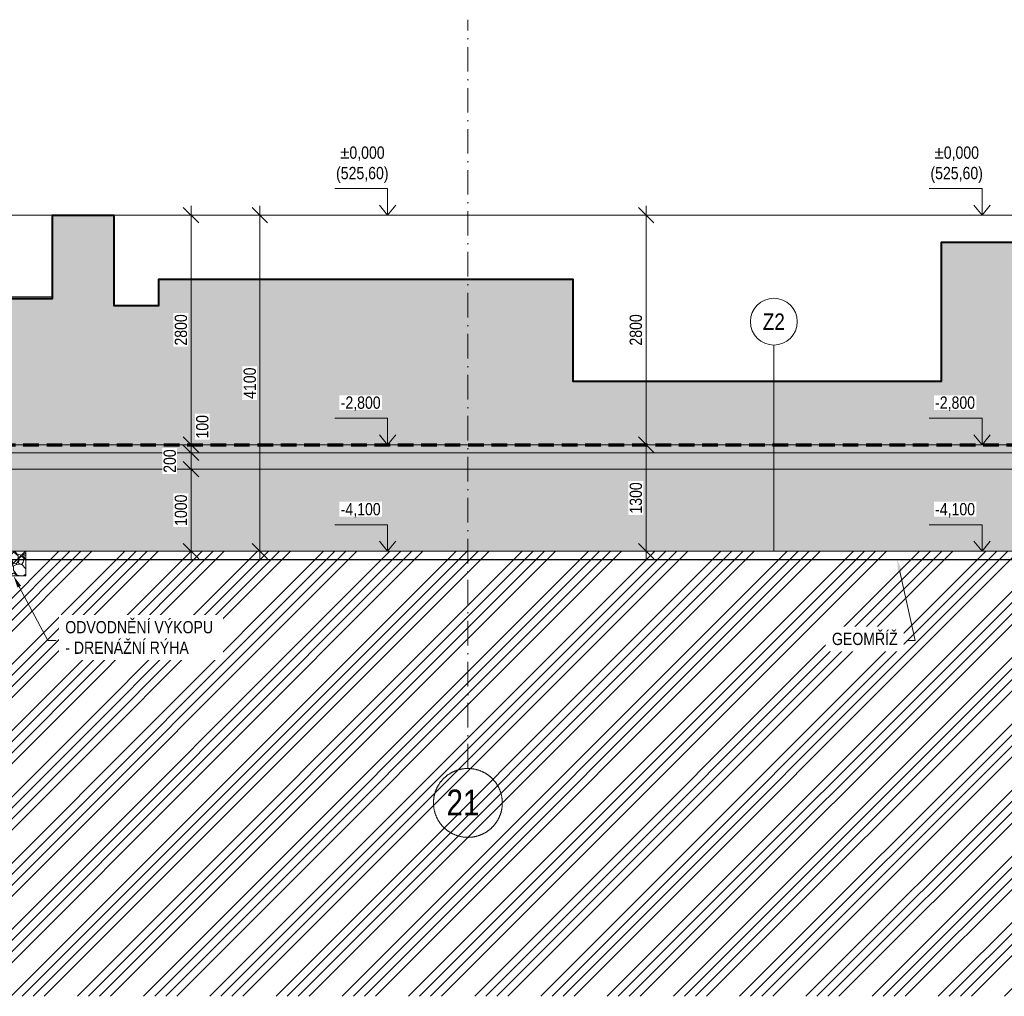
# Model space of a CAD drawing. Header units: millimetres. Extents: x -2694 to 670324, y -147023 to 76385.
# Tile 41 of 51: x 540130 to 552148, y -147023 to -135108. Entities that reach past the tile are written whole.
import ezdxf
from ezdxf import colors
from ezdxf.entities.mleader import LeaderData, LeaderLine
from ezdxf.math import Vec2, Vec3

# ---------------------------------------------------------------- set-up
doc = ezdxf.new("R2010")
doc.units = ezdxf.units.MM
doc.header["$LTSCALE"] = 10
for name, pattern in [('Carkovana 0.5x', [0.14, 0.1, -0.04]), ('Cerchovana 2x', [0.5, 0.3, -0.1, 0, -0.1]), ('DASHDOT', [25.4, 12.7, -6.35, 0, -6.35]), ('ČÁRKOVANÁ', [19.05, 12.7, -6.35])]:
    doc.linetypes.add(name, pattern=pattern)
doc.layers.get('0').update_dxf_attribs({"lineweight": 20})
doc.layers.get('Defpoints').update_dxf_attribs({"lineweight": 20})
for name, color, linetype, lineweight in [('_A_OSY_HPFM', 253, 'DASHDOT', 13), ('A_CARK', 72, 'ČÁRKOVANÁ', 20), ('A_KOTY', 7, 'Continuous', 13), ('A_LEGENDY', 21, 'Continuous', 13), ('A_TENKA', 4, 'Continuous', 20), ('A_TENKA_ZEMNI_PRACE', 31, 'Continuous', 20), ('A_TUCNA', 1, 'Continuous', 40)]:
    doc.layers.add(name, color=color, linetype=linetype, lineweight=lineweight)
doc.layers.add('A_SRAF', color=8, linetype='Continuous', lineweight=13, transparency=0.3)
doc.layers.add('A_SRAFY_ZB', color=7, linetype='Continuous', lineweight=13, true_color=0xc8c8c8, transparency=0.3)
doc.layers.add('Architektura obecně', color=7, linetype='Continuous')
doc.styles.add('KÓTY', font='ARIALN.TTF')
doc.linetypes.add('CIKCAK', pattern='A,0.00254,-5.08,[131,ltypeshp.shx,S=5.08,R=0,X=-5.08,Y=0],-10.16,[131,ltypeshp.shx,S=5.08,R=180,X=5.08,Y=0],-5.08', length=20.32254)
doc.dimstyles.new('INPROS - 75', dxfattribs={"dimscale": 75, "dimtxt": 2, "dimasz": 2.5, "dimexe": 1.5, "dimexo": 2, "dimtad": 1, "dimdec": 0, "dimrnd": 5, "dimtxsty": 'KÓTY', "dimblk": 'OBLIQUE', "dimcen": 2.5, "dimdle": 1.5, "dimadec": 0, "dimazin": 0, "dimtfac": 1, "dimtdec": 0, "dimtmove": 2, "dimatfit": 3, "dimldrblk": 'OBLIQUE', "dimfxl": 6, "dimfxlon": 1, "dimtfill": 1, "dimlwd": -1, "dimlwe": -1, "dimarcsym": 0})

# ---------------------------------------------------------------- blocks, each defined once
blk = doc.blocks.new('_Oblique')
at = {"color": 0, "linetype": 'ByBlock', "lineweight": -2}
blk.add_line((-0.5, -0.5), (0.5, 0.5), dxfattribs=at)
blk = doc.blocks.new('*D375')
at = {"layer": 'A_KOTY', "color": 0, "transparency": 16777216}
for p, q in [((547775, -137381), (547775, -140406)), ((547325, -137493), (547887, -137493)), ((547325, -140293), (547887, -140293))]:
    blk.add_line(p, q, dxfattribs=at)
at = {"layer": 'Defpoints', "color": 0, "transparency": 16777216}
for p in [(546880, -137493), (546880, -140293), (547775, -140293)]:
    blk.add_point(p, dxfattribs=at)
at = {"layer": 'A_KOTY', "color": 0, "transparency": 16777216, "xscale": 187.5, "yscale": 187.5, "zscale": 187.5}
for p, rotation in [((547775, -137493), 90), ((547775, -140293), 270)]:
    blk.add_blockref('_Oblique', p, dxfattribs=dict(at, rotation=rotation))
at = {"layer": 'A_KOTY', "color": 0, "transparency": 16777216, "insert": (547651, -138893), "char_height": 150, "attachment_point": 5, "rotation": 90, "style": 'KÓTY', "bg_fill": 3, "box_fill_scale": 1.1, "bg_fill_color": 256, "bg_fill_true_color": 13158600, "bg_fill_transparency": 0}
blk.add_mtext('2800', dxfattribs=at)
blk = doc.blocks.new('*D376')
at = {"layer": 'A_KOTY', "color": 0, "transparency": 16777216}
for p, q in [((547775, -140181), (547775, -141706)), ((547775, -140293), (547887, -140293)), ((547775, -141593), (547887, -141593))]:
    blk.add_line(p, q, dxfattribs=at)
at = {"layer": 'Defpoints', "color": 0, "transparency": 16777216}
for p in [(547775, -140293), (547775, -141593), (547775, -141593)]:
    blk.add_point(p, dxfattribs=at)
at = {"layer": 'A_KOTY', "color": 0, "transparency": 16777216, "xscale": 187.5, "yscale": 187.5, "zscale": 187.5}
for p, rotation in [((547775, -140293), 90), ((547775, -141593), 270)]:
    blk.add_blockref('_Oblique', p, dxfattribs=dict(at, rotation=rotation))
at = {"layer": 'A_KOTY', "color": 0, "transparency": 16777216, "insert": (547651, -140943), "char_height": 150, "attachment_point": 5, "rotation": 90, "style": 'KÓTY', "bg_fill": 3, "box_fill_scale": 1.1, "bg_fill_color": 256, "bg_fill_true_color": 13158600, "bg_fill_transparency": 0}
blk.add_mtext('1300', dxfattribs=at)
blk = doc.blocks.new('*D377')
at = {"layer": 'A_KOTY', "color": 0, "transparency": 16777216}
for p, q in [((543062, -137381), (543062, -141706)), ((542612, -137493), (543175, -137493)), ((542612, -141593), (543175, -141593))]:
    blk.add_line(p, q, dxfattribs=at)
at = {"layer": 'Defpoints', "color": 0, "transparency": 16777216}
for p in [(541830, -137493), (541830, -141593), (543062, -141593)]:
    blk.add_point(p, dxfattribs=at)
at = {"layer": 'A_KOTY', "color": 0, "transparency": 16777216, "xscale": 187.5, "yscale": 187.5, "zscale": 187.5}
for p, rotation in [((543062, -137493), 90), ((543062, -141593), 270)]:
    blk.add_blockref('_Oblique', p, dxfattribs=dict(at, rotation=rotation))
at = {"layer": 'A_KOTY', "color": 0, "transparency": 16777216, "insert": (542939, -139543), "char_height": 150, "attachment_point": 5, "rotation": 90, "style": 'KÓTY', "bg_fill": 3, "box_fill_scale": 1.1, "bg_fill_color": 256, "bg_fill_true_color": 13158600, "bg_fill_transparency": 0}
blk.add_mtext('4100', dxfattribs=at)
blk = doc.blocks.new('*D378')
at = {"layer": 'A_KOTY', "color": 0, "transparency": 16777216}
for p, q in [((542221, -137381), (542221, -140406)), ((541980, -137493), (542334, -137493)), ((541980, -140293), (542334, -140293))]:
    blk.add_line(p, q, dxfattribs=at)
at = {"layer": 'Defpoints', "color": 0, "transparency": 16777216}
for p in [(541830, -137493), (541830, -140293), (542221, -140293)]:
    blk.add_point(p, dxfattribs=at)
at = {"layer": 'A_KOTY', "color": 0, "transparency": 16777216, "xscale": 187.5, "yscale": 187.5, "zscale": 187.5}
for p, rotation in [((542221, -137493), 90), ((542221, -140293), 270)]:
    blk.add_blockref('_Oblique', p, dxfattribs=dict(at, rotation=rotation))
at = {"layer": 'A_KOTY', "color": 0, "transparency": 16777216, "insert": (542098, -138893), "char_height": 150, "attachment_point": 5, "rotation": 90, "style": 'KÓTY', "bg_fill": 3, "box_fill_scale": 1.1, "bg_fill_color": 256, "bg_fill_true_color": 13158600, "bg_fill_transparency": 0}
blk.add_mtext('2800', dxfattribs=at)
blk = doc.blocks.new('*D379')
at = {"layer": 'A_KOTY', "color": 0, "transparency": 16777216}
for p, q in [((542221, -140181), (542221, -140506)), ((541980, -140293), (542334, -140293)), ((542671, -140393), (542109, -140393))]:
    blk.add_line(p, q, dxfattribs=at)
at = {"layer": 'Defpoints', "color": 0, "transparency": 16777216}
for p in [(541830, -140293), (542221, -140393), (543062, -140393)]:
    blk.add_point(p, dxfattribs=at)
at = {"layer": 'A_KOTY', "color": 0, "transparency": 16777216, "xscale": 187.5, "yscale": 187.5, "zscale": 187.5, "rotation": 270}
blk.add_blockref('_Oblique', (542221, -140393), dxfattribs=at)
at = {"layer": 'A_KOTY', "color": 0, "transparency": 16777216, "insert": (542359, -140075), "char_height": 150, "attachment_point": 5, "rotation": 90, "style": 'KÓTY', "bg_fill": 3, "box_fill_scale": 1.1, "bg_fill_color": 256, "bg_fill_true_color": 13158600, "bg_fill_transparency": 0}
blk.add_mtext('100', dxfattribs=at)
at = {"layer": 'A_KOTY', "color": 0, "transparency": 16777216, "xscale": 187.5, "yscale": 187.5, "zscale": 187.5, "rotation": 90}
blk.add_blockref('_Oblique', (542221, -140293), dxfattribs=at)
blk = doc.blocks.new('*D380')
at = {"layer": 'A_KOTY', "color": 0, "transparency": 16777216}
for p, q in [((542221, -140281), (542221, -140706)), ((542671, -140393), (542109, -140393)), ((542671, -140593), (542109, -140593))]:
    blk.add_line(p, q, dxfattribs=at)
at = {"layer": 'Defpoints', "color": 0, "transparency": 16777216}
for p in [(543062, -140393), (542221, -140593), (543062, -140593)]:
    blk.add_point(p, dxfattribs=at)
at = {"layer": 'A_KOTY', "color": 0, "transparency": 16777216, "xscale": 187.5, "yscale": 187.5, "zscale": 187.5}
for p, rotation in [((542221, -140393), 90), ((542221, -140593), 270)]:
    blk.add_blockref('_Oblique', p, dxfattribs=dict(at, rotation=rotation))
at = {"layer": 'A_KOTY', "color": 0, "transparency": 16777216, "insert": (541962, -140493), "char_height": 150, "attachment_point": 5, "rotation": 90, "style": 'KÓTY', "bg_fill": 3, "box_fill_scale": 1.1, "bg_fill_color": 256, "bg_fill_true_color": 13158600, "bg_fill_transparency": 0}
blk.add_mtext('200', dxfattribs=at)
blk = doc.blocks.new('*D381')
at = {"layer": 'A_KOTY', "color": 0, "transparency": 16777216}
for p, q in [((542221, -140481), (542221, -141706)), ((542671, -140593), (542109, -140593)), ((542671, -141593), (542109, -141593))]:
    blk.add_line(p, q, dxfattribs=at)
at = {"layer": 'Defpoints', "color": 0, "transparency": 16777216}
for p in [(543062, -140593), (542221, -141593), (543062, -141593)]:
    blk.add_point(p, dxfattribs=at)
at = {"layer": 'A_KOTY', "color": 0, "transparency": 16777216, "xscale": 187.5, "yscale": 187.5, "zscale": 187.5}
for p, rotation in [((542221, -140593), 90), ((542221, -141593), 270)]:
    blk.add_blockref('_Oblique', p, dxfattribs=dict(at, rotation=rotation))
at = {"layer": 'A_KOTY', "color": 0, "transparency": 16777216, "insert": (542098, -141093), "char_height": 150, "attachment_point": 5, "rotation": 90, "style": 'KÓTY', "bg_fill": 3, "box_fill_scale": 1.1, "bg_fill_color": 256, "bg_fill_true_color": 13158600, "bg_fill_transparency": 0}
blk.add_mtext('1000', dxfattribs=at)

msp = doc.modelspace()

# ---------------------------------------------------------------- hatches: boundary and pattern name
at = {"layer": 'A_SRAF'}
h = msp.add_hatch(dxfattribs=at)
h.set_pattern_fill('ANSI34', color=256, scale=30)
h.set_pattern_definition([(45, (0, 20145.7), (-404.1115, 404.1115), []), (45, (134.7, 20145.7), (-404.1115, 404.1115), []), (45, (269.4, 20145.7), (-404.1115, 404.1115), []), (45, (404.1, 20145.7), (-404.1115, 404.1115), [])])
h.paths.add_polyline_path([(563220, -138493.7), (559097.4, -138493.7), (558252.2, -140043.2), (556491, -140043.2), (555645.6, -141593.2), (524614.4, -141593.2), (523769, -140043.2), (522007.8, -140043.2), (521176.4, -138493.7), (517581.2, -138493.2), (517580, -147022.8), (563220, -147022.8)])
h = msp.add_hatch(dxfattribs=at)
h.set_pattern_fill('AR-CONC', color=256, scale=2)
h.paths.add_polyline_path([(556491, -140043.2), (558252.2, -140043.2), (558551.7, -139494.2), (559097.4, -138493.7), (554795, -138493.7), (554795, -140293.2), (554945, -140293.2), (554945, -140393.2), (554945, -140593.2), (525315, -140593.2), (525315, -140393.2), (525315, -140293.2), (525465, -140293.2), (525465, -138493.7), (521162.6, -138493.7), (521708.3, -139494.2), (522007.8, -140043.2), (523769, -140043.2), (524614.4, -141593.2), (555645.6, -141593.2)])
h = msp.add_hatch(dxfattribs=at)
h.set_pattern_fill('ANSI36', color=256, scale=16.5, angle=-1.27e-14)
h.paths.add_polyline_path([(554945, -140293.2), (554795, -140293.2), (540130, -140293.2), (525465, -140293.2), (525315, -140293.2), (525315, -140393.2), (554795, -140393.2), (554945, -140393.2)])
h = msp.add_hatch(dxfattribs=at)
h.set_pattern_fill('GRAVEL', color=256, scale=11, angle=-90)
h.paths.add_polyline_path([(554945, -140393.2), (554795, -140393.2), (525315, -140393.2), (525315, -140593.2), (554945, -140593.2)])
h = msp.add_hatch(dxfattribs=at)
h.set_pattern_fill('GRAVEL', color=256, scale=10, angle=-90)
h.set_pattern_definition([(138.0127875, (522469.232, 212648.986), (-2285.9999999, 2032.0000002), [34.17214, -3383.04836]), (94.969741, (522443.832, 212671.846), (254.00001447, -3047.9999988), [58.64047, -5805.40489]), (42.510447, (522438.752, 212730.266), (-2793.999999, -2540.0000011), [41.34815, -4093.47228]), (177.273689, (522375.252, 212829.326), (5079.99999997, -254.00000053), [53.40045, -5286.64374]), (202.833654, (522321.912, 212831.866), (3047.99999996, 1270.0000001), [52.36337, -5183.98077]), (267.273689, (522273.652, 212811.546), (254.00000053, 5079.99999997), [53.40045, -5286.64374]), (307.6942405, (522271.112, 212758.206), (-2540.0000002, 3301.99999985), [70.61937, -6991.31153]), (342.2553284, (522314.292, 212702.326), (5587.99999985, -1778.00000048), [66.67195, -6600.52566]), (31.4295656, (522377.792, 212682.006), (3301.99999982, 2032.0000003), [53.5813, -5304.55457]), (85.236358, (522423.512, 212709.946), (-254.0000004, -2794), [61.17133, -2997.3937]), (132.3974378, (522428.592, 212770.906), (-2794.0000001, 3047.9999999), [79.1078, -7831.67725]), (48.814075, (522372.712, 212577.866), (1524.0000001, 1777.9999999), [27.00045, -2673.05658]), (81.4692344, (522390.492, 212598.186), (-507.99999942, -3302.0000001), [51.3682, -5085.4639]), (135, (522398.11, 212648.99), (-254, 8e-14), [35.92093, -323.28931]), (113.19859, (522428.592, 212666.766), (508, -1270), [19.34413, -1915.06224]), (201.80141, (522420.97, 212684.546), (762, 254), [27.35656, -1340.4753]), (300.963757, (522395.57, 212674.386), (508, -762), [44.43197, -1436.62982]), (71.56505, (522418.43, 212636.286), (-254, -508), [32.12871, -771.08981]), (286.3895403, (522420.972, 212831.866), (762, -2540), [45.0088, -4455.88267]), (340.346176, (522433.672, 212788.686), (-2794, 1016.0000001), [37.7599, -3738.22157]), (203.19859, (522469.232, 212636.286), (1270, 508), [38.68801, -1895.71836]), (253.6104597, (522433.672, 212621.046), (761.9999998, 2540.00000005), [45.0088, -4455.88267]), (249.443955, (522263.492, 212831.866), (508, 1270), [43.40352, -2126.77343]), (204.7751406, (522248.252, 212791.226), (2793.9999993, 1270.0000015), [36.36721, -3600.35934]), (336.80141, (522215.232, 212633.746), (1270, -508), [38.68801, -1895.71836]), (287.3540246, (522250.792, 212618.506), (-1016.0000002, 3301.99999993), [42.57827, -4215.2376]), (339.443955, (522215.232, 212758.206), (-1270, 508), [21.70176, -2148.4752]), (11.309932, (522215.23, 212648.986), (1016, 254), [12.95146, -1282.1995]), (75.963757, (522227.93, 212651.526), (-254, -762), [52.36337, -994.90546]), (96.009006, (522240.632, 212702.326), (254.00000013, -2540), [48.5267, -4804.13649]), (213.690068, (522372.71, 212674.386), (508, 254), [36.63239, -879.17764]), (263.1572266, (522342.232, 212654.066), (-507.99999977, -4318.00000003), [63.95568, -6331.6009]), (330.945396, (522334.612, 212590.566), (-1778, 1016), [26.15082, -2588.93923]), (360, (522357.47, 212577.87), (254, 254), [15.24, -238.76]), (30.256437, (522248.252, 212707.406), (-1778.0000001, -1015.9999999), [35.2867, -3493.39408]), (318.0127875, (522278.732, 212725.186), (2285.9999999, -2032.0000002), [68.34429, -3348.87622]), (270, (522329.53, 212679.47), (254, -254), [66.04, -187.96]), (235.3048465, (522329.532, 212613.426), (-1777.9999986, -2540.00000096), [40.16096, -3975.93167]), (164.054604, (522306.672, 212580.406), (-1016, 254), [36.9829, -1812.165]), (117.6459754, (522271.112, 212590.566), (-2539.99999966, 4826.00000018), [60.21451, -5961.24644]), (85.4260787, (522243.172, 212643.906), (254, 3302), [63.70295, -6306.58465])])
h.paths.add_polyline_path([(540205, -141893.2), (540205, -141593.2), (539905, -141593.2), (539905, -141893.2)])
at = {"layer": 'A_SRAFY_ZB', "linetype": 'Continuous', "lineweight": -3}
for points in [[(538430, -138273.2), (533380, -138273.2), (533380, -139518.2), (528880, -139518.2), (528880, -137823.2), (527400, -137823.2), (527400, -137493.2), (525465, -137493.2), (525465, -140293.2), (540130, -140293.2), (540130, -138488.3), (539730, -138488.3), (539730, -137493.2), (538980, -137493.2), (538980, -138593.2), (538430, -138593.2)], [(541280, -137493.2), (540530, -137493.2), (540530, -138488.3), (540130, -138488.3), (540130, -140293.2), (554795, -140293.2), (554795, -137493.2), (552860, -137493.2), (552860, -137823.2), (551380, -137823.2), (551380, -139518.2), (546880, -139518.2), (546880, -138273.2), (541830, -138273.2), (541830, -138593.2), (541280, -138593.2)]]:
    msp.add_hatch(color=256, dxfattribs=at).paths.add_polyline_path(points, flags=0)

# ---------------------------------------------------------------- linework, layer by layer
at = {"layer": '_A_OSY_HPFM', "linetype": 'Cerchovana 2x', "ltscale": 100, "transparency": 33554687}
msp.add_line((545600.6, -144243.5), (545600.6, -135108.3), dxfattribs=at)
at = {"layer": '_A_OSY_HPFM', "linetype": 'Cerchovana 2x', "ltscale": 1000, "transparency": 33554687}
msp.add_circle((545600.6, -144663.5), 420, dxfattribs=at)
at = {"layer": 'A_CARK', "color": 1, "lineweight": 70, "ltscale": 1.5}
msp.add_lwpolyline([(525315, -140293.2), (554945, -140293.2)], dxfattribs=at)
at = {"layer": 'A_CARK', "color": 6, "linetype": 'CIKCAK', "lineweight": 30, "ltscale": 0.7}
msp.add_lwpolyline([(524614.4, -141692.7), (555645.6, -141693.2)], dxfattribs=at)
at = {"layer": 'A_KOTY'}
for p, q in [((544620.7, -137168.9), (544620.7, -137493.2)), ((551875.4, -137168.9), (551875.4, -137493.2)), ((544620.7, -137493.2), (544520, -137371.9)), ((544620.7, -137493.2), (544520, -137371.9)), ((544620.7, -137493.2), (544721.4, -137371.9)), ((551875.4, -137493.2), (551774.7, -137371.9)), ((551875.4, -137493.2), (551774.7, -137371.9)), ((551875.4, -137493.2), (551976.1, -137371.9)), ((544620.7, -139968.9), (544620.7, -140293.2)), ((551875.4, -139968.9), (551875.4, -140293.2)), ((544620.7, -140293.2), (544520, -140171.9)), ((544620.7, -140293.2), (544520, -140171.9)), ((544620.7, -140293.2), (544721.4, -140171.9)), ((551875.4, -140293.2), (551774.7, -140171.9)), ((551875.4, -140293.2), (551774.7, -140171.9)), ((551875.4, -140293.2), (551976.1, -140171.9)), ((544620.7, -141268.9), (544620.7, -141593.2)), ((551875.4, -141268.9), (551875.4, -141593.2)), ((544620.7, -141593.2), (544520, -141471.9)), ((544620.7, -141593.2), (544520, -141471.9)), ((544620.7, -141593.2), (544721.4, -141471.9)), ((551875.4, -141593.2), (551774.7, -141471.9)), ((551875.4, -141593.2), (551774.7, -141471.9)), ((551875.4, -141593.2), (551976.1, -141471.9))]:
    msp.add_line(p, q, dxfattribs=at)
for points in [[(544620.7, -137168.9), (543976.5, -137168.9)], [(551875.4, -137168.9), (551231.2, -137168.9)], [(549334.7, -139077.7), (549334.7, -141582.9)], [(544620.7, -139968.9), (543976.5, -139968.9)], [(551875.4, -139968.9), (551231.2, -139968.9)], [(544620.7, -141268.9), (543976.5, -141268.9)], [(551875.4, -141268.9), (551231.2, -141268.9)]]:
    msp.add_lwpolyline(points, dxfattribs=at)
msp.add_circle((549334.7, -138792), 285.7, dxfattribs=at)
at = {"layer": 'A_TENKA'}
for p, q in [((540530, -137493.2), (540530, -138488.3)), ((541280, -137493.2), (540530, -137493.2)), ((541280, -138593.2), (541280, -137493.2)), ((551380, -137823.2), (551380, -139518.2)), ((552860, -137823.2), (551380, -137823.2)), ((541830, -138273.2), (541830, -138593.2)), ((546880, -138273.2), (541830, -138273.2)), ((546880, -139518.2), (546880, -138273.2)), ((540130, -138488.3), (539730, -138488.3)), ((539730, -138509.1), (540130, -138509.1)), ((540530, -138488.3), (540130, -138488.3)), ((540130, -138509.1), (540530, -138509.1)), ((541830, -138593.2), (541280, -138593.2)), ((551380, -139518.2), (546880, -139518.2)), ((525465, -140293.2), (540130, -140293.2)), ((540130, -140293.2), (554795, -140293.2))]:
    msp.add_line(p, q, dxfattribs=at)
for points in [[(525465, -137493.2), (517580, -137493.2), (604650.5, -137493.2)], [(525465, -140293.2), (525315, -140293.2), (525315, -140393.2), (554795, -140393.2), (554945, -140393.2), (554945, -140293.2), (554795, -140293.2)]]:
    msp.add_lwpolyline(points, dxfattribs=at)
at = {"layer": 'A_TENKA_ZEMNI_PRACE'}
for points in [[(525315, -140393.2), (525315, -140593.2), (554945, -140593.2), (554945, -140393.2)], [(539905, -141593.2), (539905, -141893.2), (540205, -141893.2), (540205, -141593.2)]]:
    msp.add_lwpolyline(points, dxfattribs=at)
at = {"layer": 'A_TENKA_ZEMNI_PRACE', "linetype": 'Continuous', "transparency": 33554687}
msp.add_lwpolyline([(524614.4, -141593.2), (555645.6, -141593.2)], dxfattribs=at)
at = {"layer": 'A_TUCNA', "color": 23}
msp.add_lwpolyline([(539730, -138509.1), (540530, -138509.1), (540530, -137493.2), (541280, -137493.2), (541280, -138593.2), (541830, -138593.2), (541830, -138273.2), (546880, -138273.2), (546880, -139518.2), (551380, -139518.2), (551380, -137823.2), (552860, -137823.2), (552860, -137493.2), (556580, -137493.2), (556580, -137893.2), (557380, -137893.2), (557380, -137493.2), (569060, -137493.2)], dxfattribs=at)
at = {"layer": 'Architektura obecně', "color": 250, "linetype": 'Carkovana 0.5x', "lineweight": -3, "true_color": 0x3b3b3b, "transparency": 33554687}
msp.add_line((540530, -138488.3), (540530, -138509.1), dxfattribs=at)

# ---------------------------------------------------------------- texts
at = {"layer": '_A_OSY_HPFM', "linetype": 'Cerchovana 2x', "ltscale": 1000, "transparency": 33554687, "style": 'KÓTY'}
msp.add_text('21', height=315, dxfattribs=at).set_placement((545339.8, -144815.7))

# ---------------------------------------------------------------- next in the draw order: texts
at = {"layer": 'A_KOTY', "char_height": 150, "attachment_point": 5, "style": 'KÓTY', "bg_fill": 3, "box_fill_scale": 1.1, "bg_fill_color": 256, "bg_fill_true_color": 13158600, "bg_fill_transparency": 0}
for s, insert in [('\\A1;%%P0,000\\P(525,60)', (544311.5, -136877.1)), ('\\A1;%%P0,000\\P(525,60)', (551566.2, -136877.1)), ('\\A1;-2,800', (544291.9, -139793.8)), ('\\A1;-2,800', (551546.6, -139793.8)), ('\\A1;-4,100', (544291.9, -141093.8)), ('\\A1;-4,100', (551546.6, -141093.8))]:
    msp.add_mtext(s, dxfattribs=dict(at, insert=insert))
at = {"layer": 'A_KOTY', "insert": (549334.7, -138792), "char_height": 200, "attachment_point": 5, "style": 'KÓTY', "bg_fill": 3, "box_fill_scale": 1.25, "bg_fill_color": 256, "bg_fill_transparency": 0}
msp.add_mtext('\\A1;Z2', dxfattribs=at)

# ---------------------------------------------------------------- next in the draw order: dimensions: what is measured, and where the dimension line sits
at = {"layer": 'A_KOTY'}
for base, p1, p2, picture, middle in [((543062.1, -141593.2), (541830, -137493.2), (541830, -141593.2), '*D377', (542938.6, -139543.2)), ((547774.5, -140293.2), (546880, -137493.2), (546880, -140293.2), '*D375', (547651.1, -138893.2))]:
    dim = msp.add_linear_dim(base=base, p1=p1, p2=p2, angle=90, dimstyle='INPROS - 75', dxfattribs=at)
    dim.commit()
    dim.dimension.update_dxf_attribs({"geometry": picture, "text_midpoint": middle})

# ---------------------------------------------------------------- next in the draw order: leaders
at = {"layer": 'A_LEGENDY'}
ml = msp.add_multileader_mtext('Standard', dxfattribs=at)
ml.set_content('GEOMŘÍŽ', color=256, style='KÓTY')
ml.set_leader_properties(color=256, linetype='Continuous', lineweight=-1)
ml.build(insert=Vec2(0, 0))
ml.multileader.update_dxf_attribs({"text_left_attachment_type": 2, "text_right_attachment_type": 2, "dogleg_length": 66.7, "arrow_head_size": 150})
ctx = ml.context
ctx.base_point, ctx.char_height, ctx.arrow_head_size, ctx.landing_gap_size, ctx.plane_origin = Vec3(549945, -142683.2), 150, 150, 112.5, Vec3(547266.4, -136895.1)
ctx.left_attachment, ctx.right_attachment, ctx.text_align_type = 2, 2, 2
notes = []
notes.append((ctx, [(0, (1, 1, 0), (551058.4, -142683.2), (-1, 0), 100, [(0, [(550841, -141692.9)], 0, [])])]))
ctx.mtext.insert, ctx.mtext.defined_height, ctx.mtext.alignment, ctx.mtext.flow_direction = Vec3(550845.9, -142587.4), 238.9, 3, 5
ctx.mtext.has_bg_fill, ctx.mtext.bg_color, ctx.mtext.bg_scale_factor, ctx.mtext.bg_transparency, ctx.mtext.use_window_bg_color = 1, -1027028792, 1.5, 0, 1
ml = msp.add_multileader_mtext('Standard', dxfattribs=at)
ml.set_content('ODVODNĚNÍ VÝKOPU \\P- DRENÁŽNÍ RÝHA', color=256, style='KÓTY')
ml.set_leader_properties(color=256, linetype='Continuous', lineweight=-1)
ml.build(insert=Vec2(0, 0))
ml.multileader.update_dxf_attribs({"text_left_attachment_type": 2, "text_right_attachment_type": 2, "dogleg_length": 66.7, "arrow_head_size": 150})
ctx = ml.context
ctx.base_point, ctx.char_height, ctx.arrow_head_size, ctx.landing_gap_size, ctx.plane_origin = Vec3(540573.6, -142683.7), 150, 150, 112.5, Vec3(544265.6, -136895.6)
ctx.left_attachment, ctx.right_attachment = 2, 2
notes.append((ctx, [(0, (1, 1, 0), (540473.6, -142683.7), (1, 0), 100, [(0, [(540055, -141893.2)], 0, [])])]))
ctx.mtext.insert, ctx.mtext.rotation, ctx.mtext.defined_height, ctx.mtext.flow_direction = Vec3(540686.1, -142444.7), 6.2831853, 238.9, 5
ctx.mtext.has_bg_fill, ctx.mtext.bg_color, ctx.mtext.bg_scale_factor, ctx.mtext.bg_transparency, ctx.mtext.use_window_bg_color = 1, -1027028792, 1.5, 0, 1
for ctx, leaders in notes:
    for number, flags, end, landing, length, lines in leaders:
        leader = LeaderData()
        leader.index, (leader.has_last_leader_line, leader.has_dogleg_vector, leader.attachment_direction) = number, flags
        leader.last_leader_point, leader.dogleg_vector, leader.dogleg_length = Vec3(end), Vec3(landing), length
        for number, points, colour, breaks in lines:
            line = LeaderLine()
            line.index, line.vertices, line.color, line.breaks = number, Vec3.list(points), colors.encode_raw_color(colour), breaks
            leader.lines.append(line)
        ctx.leaders.append(leader)

# ---------------------------------------------------------------- next in the draw order: dimensions: what is measured, and where the dimension line sits
at = {"layer": 'A_KOTY'}
for base, p1, p2, picture, middle in [((542221, -140293.2), (541830, -137493.2), (541830, -140293.2), '*D378', (542097.6, -138893.2)), ((547774.5, -141593.2), (547774.5, -140293.2), (547774.5, -141593.2), '*D376', (547651.1, -140943.2))]:
    dim = msp.add_linear_dim(base=base, p1=p1, p2=p2, angle=90, dimstyle='INPROS - 75', dxfattribs=at)
    dim.commit()
    dim.dimension.update_dxf_attribs({"geometry": picture, "text_midpoint": middle})

# ---------------------------------------------------------------- next in the draw order: dimensions: what is measured, and where the dimension line sits
dim = msp.add_linear_dim(base=(542221, -140393.2), p1=(541830, -140293.2), p2=(543062.1, -140393.2), angle=90, dimstyle='INPROS - 75', dxfattribs=at)
dim.commit()
dim.dimension.update_dxf_attribs({"geometry": '*D379', "text_midpoint": (542358.7, -140074.9), "dimtype": 160})

# ---------------------------------------------------------------- next in the draw order: dimensions: what is measured, and where the dimension line sits
dim = msp.add_linear_dim(base=(542221, -140593.2), p1=(543062.1, -140393.2), p2=(543062.1, -140593.2), angle=90, dimstyle='INPROS - 75', dxfattribs=at)
dim.commit()
dim.dimension.update_dxf_attribs({"geometry": '*D380', "text_midpoint": (541961.6, -140493.2)})

# ---------------------------------------------------------------- next in the draw order: dimensions: what is measured, and where the dimension line sits
dim = msp.add_linear_dim(base=(542221, -141593.2), p1=(543062.1, -140593.2), p2=(543062.1, -141593.2), angle=90, dimstyle='INPROS - 75', dxfattribs=at)
dim.commit()
dim.dimension.update_dxf_attribs({"geometry": '*D381', "text_midpoint": (542097.6, -141093.2)})

doc.saveas('drawing.dxf')
